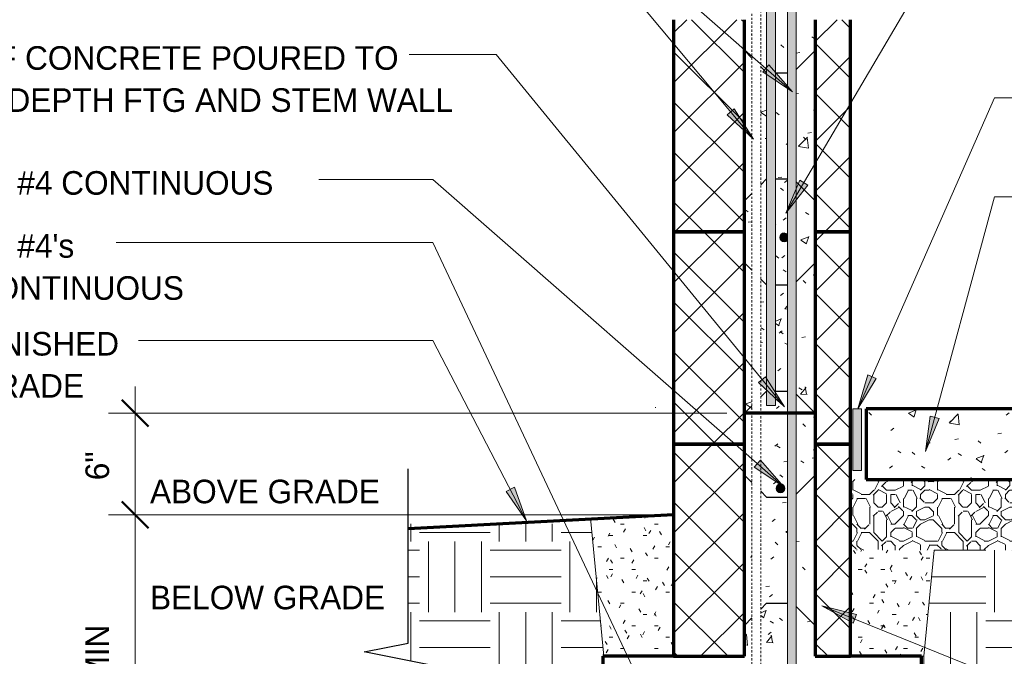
# Model space of a CAD drawing. Header units: inches. Extents: x 185 to 1314, y -40 to 187.
# Tile 9 of 28: x 655 to 710, y 77 to 113. Entities that reach past the tile are written whole.
import ezdxf

# ---------------------------------------------------------------- set-up
doc = ezdxf.new("R2010")
doc.units = ezdxf.units.IN
doc.header["$MEASUREMENT"] = 0
doc.linetypes.add('Hidden 1_8_', pattern=[0.1875, 0.125, -0.0625])
doc.layers.add('A-ANNO-DIMS', color=1, linetype='Continuous')
for name, color, linetype, lineweight in [('A-ANNO-DIMS-16', 1, 'Continuous', 9), ('A-ANNO-TEXT', 2, 'Continuous', 9), ('A-DETL', 5, 'Continuous', 9), ('A-DETL-GENF', 3, 'Continuous', 9), ('A-DETL-HLIN', 3, 'Continuous', 70), ('A-DETL-LLIN', 3, 'Continuous', 9), ('A-DETL-MBND', 5, 'Hidden 1_8_', 9), ('A-DETL-MLIN', 3, 'Continuous', 30)]:
    doc.layers.add(name, color=color, linetype=linetype, lineweight=lineweight)
doc.dimstyles.new('Linear_-_3_32__SBT_INCH_INCREM', dxfattribs={"dimscale": 12, "dimtxt": 0.125, "dimasz": 0.18, "dimexe": 0.125, "dimexo": 0.005208, "dimgap": 0.083333, "dimtad": 1, "dimtoh": 1, "dimdec": 0, "dimzin": 1, "dimdsep": 46, "dimlunit": 5, "dimtxsty": 'Standard', "dimtsz": 0.088388, "dimcen": 0.09, "dimdle": 0.125, "dimazin": 0, "dimtfac": 1, "dimtdec": 0, "dimtmove": 0, "dimatfit": 3, "dimfxl": 0, "dimtvp": 1, "dimtolj": 1, "dimtzin": 0, "dimarcsym": 0})
doc.dimstyles.new('Linear_-_3_32__SBT_TO_1_256', dxfattribs={"dimscale": 12, "dimtxt": 0.125, "dimasz": 0.18, "dimexe": 0.125, "dimexo": 0.005208, "dimgap": 0.083333, "dimtad": 1, "dimtoh": 1, "dimdec": 8, "dimzin": 3, "dimdsep": 46, "dimlunit": 4, "dimtxsty": 'Standard', "dimtsz": 0.088388, "dimcen": 0.09, "dimdle": 0.125, "dimazin": 1, "dimtfac": 1, "dimtdec": 8, "dimtmove": 0, "dimatfit": 3, "dimfxl": 0, "dimtvp": 1, "dimtolj": 1, "dimtzin": 0, "dimarcsym": 0})
pattern_1 = [(0, (449.134, 0), (2.56, 0.64), [0.211, -1.709, 0.211, -1.709, -10.24]), (0, (449.134, 0), (2.56, 0.64), [-3.84, 0.211, -3.629, 0.211, -1.709, -4.48]), (0, (449.134, 0), (2.56, 0.64), [-9.6, 0.211, -1.069, 0.211, -2.989]), (120, (450.094, 0.32), (-1.8342563, 1.897025), [0.211, -1.709, 0.211, -1.709, -10.24]), (120, (450.094, 0.32), (-1.8342563, 1.897025), [-3.84, 0.211, -3.629, 0.211, -1.709, -4.48]), (120, (450.094, 0.32), (-1.8342563, 1.897025), [-9.6, 0.211, -1.069, 0.211, -2.989]), (240, (450.414, 1.6), (-0.7257437, -2.537025), [0.211, -1.709, 0.211, -1.709, -10.24]), (240, (450.414, 1.6), (-0.7257437, -2.537025), [-3.84, 0.211, -3.629, 0.211, -1.709, -4.48]), (240, (450.414, 1.6), (-0.7257437, -2.537025), [-9.6, 0.211, -1.069, 0.211, -2.989])]
pattern_2 = [(50, (449.134, 0), (4.590705, -0.40187), [0.48, -5.28]), (355, (449.134, 0), (-0.88784, 4.8137), [0.384, -4.224]), (100.451, (449.516, -0.033), (3.70197, 4.41272), [0.408, -4.487]), (46.184, (449.134, 1.28), (6.83066, -1.05904), [0.72, -7.92]), (96.636, (449.703, 1.192), (5.98166, 6.23401), [0.612, -6.731]), (351.184, (449.134, 1.28), (5.98208, 6.23382), [0.576, -6.336]), (21, (449.774, 0.96), (3.82029, -2.5771), [0.48, -5.28]), (326, (449.774, 0.96), (1.55721, 4.64059), [0.384, -4.224]), (71.451, (450.092, 0.745), (5.377147, 2.064703), [0.408, -4.487]), (37.5, (449.134, 0), (0.077972, 2.130786), [0.211, -3.962, 0.211, -4.077, -4.24]), (37.5, (449.134, 0), (0.077972, 2.130786), [-8.461, 0.211, -4.029]), (7.5, (449.134, 0), (1.683907, 2.52439), [0.211, -2.234, 0.211, -3.866, -1.616]), (7.5, (449.134, 0), (1.683907, 2.52439), [-6.522, 0.211, -1.405]), (327.5, (447.707, 0), (3.416527, -0.144297), [0.211, -1.389, 0.211, -4.781, -6.624]), (327.5, (447.707, 0), (3.416527, -0.144297), [-6.592, 0.211, -6.413]), (317.5, (447.067, 0), (3.732463, 0.640715), [0.211, -1.869, 0.211, -3.104, -4.704]), (317.5, (447.067, 0), (3.732463, 0.640715), [-5.395, 0.211, -4.493])]
pattern_3 = [(45, (449.134, 0), (-1.414214, 1.414214), []), (135, (449.134, 0), (-1.414214, -1.414214), [])]

# ---------------------------------------------------------------- blocks, each defined once
blk = doc.blocks.new('Break Line1 - B_ ICCF WALL1')
at = {"layer": 'A-DETL-GENF', "lineweight": 30}
for p, q in [((0.5, 2.5), (-0.5, -2.5)), ((1, 0), (0.5, 2.5)), ((-1, 0), (-10.857, 0)), ((-0.5, -2.5), (-1, 0)), ((10.242, 0), (1, 0))]:
    blk.add_line(p, q, dxfattribs=at)
blk = doc.blocks.new('Reinf Bar Secti_ ICCF WALL3')
at = {"layer": 'A-DETL-GENF'}
h = blk.add_hatch(color=256, dxfattribs=at)
edge = h.paths.add_edge_path(flags=0)
edge.add_spline(control_points=[(0.25, 0), (0.249, 0.017), (0.245, 0.05), (0.23, 0.097), (0.205, 0.139), (0.173, 0.176), (0.135, 0.206), (0.092, 0.228), (0.045, 0.241), (-0.003, 0.245), (-0.051, 0.24), (-0.097, 0.226), (-0.14, 0.202), (-0.165, 0.181), (-0.176, 0.17)], knot_values=[0, 0, 0, 0, 0.050339, 0.098582, 0.147417, 0.196037, 0.244436, 0.292696, 0.340833, 0.388911, 0.436965, 0.48504, 0.532319, 0.581435, 0.581435, 0.581435, 0.581435], degree=3, periodic=0)
edge.add_line((-0.176, 0.17), (-0.176, -0.17))
edge.add_spline(control_points=[(-0.176, -0.17), (-0.165, -0.181), (-0.14, -0.202), (-0.097, -0.226), (-0.051, -0.24), (-0.003, -0.245), (0.045, -0.241), (0.092, -0.228), (0.135, -0.206), (0.173, -0.176), (0.205, -0.139), (0.23, -0.097), (0.245, -0.05), (0.249, -0.017), (0.25, 0)], knot_values=[0, 0, 0, 0, 0.049116, 0.096395, 0.144469, 0.192523, 0.240601, 0.288739, 0.336999, 0.385398, 0.434018, 0.482853, 0.531096, 0.581435, 0.581435, 0.581435, 0.581435], degree=3, periodic=0)
for points in [[(0.25, 0), (0.231, 0.096), (0.176, 0.178), (0.093, 0.232), (-0.003, 0.25), (-0.099, 0.229), (-0.18, 0.173)], [(-0.18, -0.173), (-0.099, -0.229), (-0.003, -0.25), (0.093, -0.232), (0.176, -0.178), (0.231, -0.096), (0.25, 0)]]:
    blk.add_lwpolyline(points, dxfattribs=at)
blk = doc.blocks.new('Reinf Bar Eleva_ ICCF WALL1')
at = {"layer": 'A-DETL-GENF'}
blk.add_hatch(color=256, dxfattribs=at).paths.add_polyline_path([(44.1875, 0), (0, 0), (0, -0.5), (44.1875, -0.5)], flags=0)
for p, q in [((44.1875, 0), (0, 0)), ((0, 0), (0, -0.5)), ((0, -0.5), (44.1875, -0.5)), ((44.1875, -0.5), (44.1875, 0))]:
    blk.add_line(p, q, dxfattribs=at)
blk = doc.blocks.new('Reinf Bar Eleva_ ICCF WALL2')
at = {"layer": 'A-DETL-GENF'}
blk.add_hatch(color=256, dxfattribs=at).paths.add_polyline_path([(0, 0), (0, -0.5), (38.642, -0.5), (41.142, 0)], flags=0)
for p, q in [((41.142, 0), (0, 0)), ((0, 0), (0, -0.5)), ((0, -0.5), (38.642, -0.5))]:
    blk.add_line(p, q, dxfattribs=at)
blk = doc.blocks.new('Reinf Bar Secti_ ICCF WALL0')
at = {"layer": 'A-DETL-GENF'}
h = blk.add_hatch(color=256, dxfattribs=at)
edge = h.paths.add_edge_path(flags=0)
edge.add_arc((0, 0), 0.25, 180, 360)
edge.add_arc((0, 0), 0.25, 0, 180)
for start, end in [(0, 180), (180, 0)]:
    blk.add_arc((0, 0), 0.25, start, end, dxfattribs=at)
blk = doc.blocks.new('DIMBLOCK44-FDN _ ICCF WALL0')
at = {"layer": 'A-ANNO-DIMS-16'}
for p, q in [((685.012, 71.507), (685.012, 65.505)), ((689.249, 70.007), (683.512, 70.007)), ((685.012, 70.007), (689.249, 70.007)), ((686.499, 67.005), (683.512, 67.005)), ((685.012, 67.005), (686.499, 67.005))]:
    blk.add_line(p, q, dxfattribs=at)
at = {"layer": 'A-ANNO-DIMS-16', "lineweight": 50}
for p, q in [((685.012, 70.007), (684.262, 70.757)), ((685.012, 70.007), (685.762, 69.257)), ((685.012, 67.005), (684.262, 67.755)), ((685.012, 67.005), (685.762, 66.255))]:
    blk.add_line(p, q, dxfattribs=at)
at = {"layer": 'A-ANNO-DIMS-16'}
blk.add_ellipse((685.012, 70.363), major_axis=(3.347, 0), ratio=0.554765, start_param=3.141593, end_param=4.712389, dxfattribs=at)
at = {"layer": 'A-ANNO-DIMS-16', "color": 0, "insert": (681.045, 70.363), "char_height": 1.33411, "width": 7, "attachment_point": 1, "rotation": 90, "line_spacing_factor": 1.070803}
blk.add_mtext('\\fStylus BT|b0|i0|c0|p34|;3" CLR', dxfattribs=at)
blk = doc.blocks.new('DIMBLOCK46-FDN _ ICCF WALL0')
at = {"layer": 'A-ANNO-DIMS-16'}
for p, q in [((661.065, 65.505), (661.065, 86.505)), ((690.499, 85.005), (659.565, 85.005)), ((661.065, 85.005), (690.499, 85.005)), ((686.499, 67.005), (659.565, 67.005)), ((661.065, 67.005), (686.499, 67.005))]:
    blk.add_line(p, q, dxfattribs=at)
at = {"layer": 'A-ANNO-DIMS-16', "lineweight": 50}
for p, q in [((661.065, 85.005), (660.315, 85.755)), ((661.065, 85.005), (661.815, 84.255)), ((661.065, 67.005), (660.315, 67.755)), ((661.065, 67.005), (661.815, 66.255))]:
    blk.add_line(p, q, dxfattribs=at)
at = {"layer": 'A-ANNO-DIMS-16', "color": 0, "insert": (658.255, 72.41), "char_height": 1.33411, "width": 8.62857, "attachment_point": 1, "rotation": 90, "line_spacing_factor": 1.070803}
blk.add_mtext('\\fStylus BT|b0|i0|c0|p34|;18" MIN', dxfattribs=at)
blk = doc.blocks.new('DIMBLOCK47-FDN _ ICCF WALL0')
at = {"layer": 'A-ANNO-DIMS-16'}
for p, q in [((661.065, 85.005), (661.065, 92.255)), ((694.499, 90.755), (659.565, 90.755)), ((661.065, 90.755), (694.499, 90.755)), ((690.499, 85.005), (659.565, 85.005)), ((661.065, 85.005), (690.499, 85.005))]:
    blk.add_line(p, q, dxfattribs=at)
at = {"layer": 'A-ANNO-DIMS-16', "lineweight": 50}
for p, q in [((661.065, 90.755), (660.315, 91.505)), ((661.065, 90.755), (661.815, 90.005)), ((661.065, 85.005), (660.315, 85.755)), ((661.065, 85.005), (661.815, 84.255))]:
    blk.add_line(p, q, dxfattribs=at)
at = {"layer": 'A-ANNO-DIMS-16', "color": 0, "insert": (658.255, 86.963), "char_height": 1.33411, "width": 2.2, "attachment_point": 1, "rotation": 90, "line_spacing_factor": 1.070803}
blk.add_mtext('\\fStylus BT|b0|i0|c0|p34|;6"', dxfattribs=at)

msp = doc.modelspace()

# ---------------------------------------------------------------- hatches: boundary and pattern name
at = {"layer": 'A-ANNO-TEXT'}
for points in [[(696.88204533, 110.44560496), (696.53431588, 110.05012763), (698.21015487, 108.92723262)], [(694.92368346, 107.95864288), (694.51962358, 107.62092451), (696.00426634, 106.25521394)], [(699.08760164, 103.65551953), (698.63354989, 103.92226865), (697.84749543, 102.06446136)], [(696.69605035, 92.81849663), (696.2884019, 92.48511874), (697.75835439, 91.10360898)], [(702.95037476, 92.71859346), (702.4683687, 92.93069777), (701.90382564, 90.99404585)], [(706.51392652, 90.45324709), (706.00569152, 90.59114294), (705.73609754, 88.59198096)], [(696.40148829, 88.09547322), (696.05449312, 87.69935148), (697.73241238, 86.57956735)], [(682.49714515, 86.57005661), (682.02985893, 86.32723638), (683.18570342, 84.67395086)], [(701.63605647, 78.8745856), (701.83342966, 79.36280882), (699.88053133, 79.86829633)]]:
    msp.add_hatch(color=7, dxfattribs=at).paths.add_polyline_path(points, flags=0)
at = {"layer": 'A-DETL-GENF'}
h = msp.add_hatch(dxfattribs=at)
h.set_pattern_fill('FP4_11', style=0, pattern_type=2)
h.set_pattern_definition(pattern_3)
h.paths.add_polyline_path([(691.49921013, 113.00508928), (691.49921013, 101.00508928), (695.49921013, 101.00508928), (695.49921013, 113.00508928)], flags=0)
h = msp.add_hatch(dxfattribs=at)
h.set_pattern_fill('FP4_10', style=0, pattern_type=2)
h.set_pattern_definition(pattern_2)
h.paths.add_polyline_path([(695.49921013, 113.00508928), (695.49921013, 101.00508928), (695.91853243, 101.00508928), (695.91853243, 113.00508928)], flags=0)
h = msp.add_hatch(dxfattribs=at)
h.set_pattern_fill('FP4_10', style=0, pattern_type=2)
h.set_pattern_definition(pattern_2)
h.paths.add_polyline_path([(696.41853243, 113.00508928), (696.41853243, 101.00508928), (696.74921013, 101.00508928), (696.74921013, 113.00508928)], flags=0)
h = msp.add_hatch(dxfattribs=at)
h.set_pattern_fill('FP4_10', style=0, pattern_type=2)
h.set_pattern_definition(pattern_2)
h.paths.add_polyline_path([(697.92540276, 101.00508928), (697.92540276, 113.00508928), (697.24921013, 113.00508928), (697.24921013, 101.00508928)], flags=0)
h = msp.add_hatch(dxfattribs=at)
h.set_pattern_fill('FP4_10', style=0, pattern_type=2)
h.set_pattern_definition(pattern_2)
h.paths.add_polyline_path([(699.49921013, 101.00508928), (699.49921013, 113.00508928), (698.42540276, 113.00508928), (698.42540276, 101.00508928)], flags=0)
h = msp.add_hatch(dxfattribs=at)
h.set_pattern_fill('FP4_11', style=0, pattern_type=2)
h.set_pattern_definition(pattern_3)
h.paths.add_polyline_path([(701.49921013, 113.00508928), (699.49921013, 113.00508928), (699.49921013, 101.00508928), (701.49921013, 101.00508928)], flags=0)
h = msp.add_hatch(dxfattribs=at)
h.set_pattern_fill('FP4_11', style=0, pattern_type=2)
h.set_pattern_definition(pattern_3)
h.paths.add_polyline_path([(691.49921013, 101.00508928), (691.49921013, 89.00508928), (695.49921013, 89.00508928), (695.49921013, 101.00508928)], flags=0)
h = msp.add_hatch(dxfattribs=at)
h.set_pattern_fill('FP4_10', style=0, pattern_type=2)
h.set_pattern_definition(pattern_2)
h.paths.add_polyline_path([(695.49921013, 101.00508928), (695.49921013, 89.00508928), (695.91853243, 89.00508928), (695.91853243, 101.00508928)], flags=0)
h = msp.add_hatch(dxfattribs=at)
h.set_pattern_fill('FP4_10', style=0, pattern_type=2)
h.set_pattern_definition(pattern_2)
edge = h.paths.add_edge_path(flags=0)
edge.add_spline(control_points=[(697.49921013, 100.69258928), (697.49998314, 100.70935108), (697.50419124, 100.74214148), (697.51958744, 100.78915228), (697.54407069, 100.8314466), (697.57576246, 100.86872389), (697.61434934, 100.8984888), (697.65748862, 100.92080717), (697.70421118, 100.93367843), (697.75241005, 100.93799738), (697.80044377, 100.93225784), (697.84640739, 100.91810144), (697.88886457, 100.89471306), (697.91372188, 100.87403814), (697.92540276, 100.86256645)], knot_values=[0, 0, 0, 0, 0.0503388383, 0.0985815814, 0.1474171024, 0.1960367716, 0.244435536, 0.2926960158, 0.3408332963, 0.3889113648, 0.4369652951, 0.4850397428, 0.532318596, 0.5814346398, 0.5814346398, 0.5814346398, 0.5814346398], degree=3, periodic=0)
edge.add_line((697.92540276, 100.86256645), (697.92540276, 101.00508928))
edge.add_line((697.92540276, 101.00508928), (697.24921013, 101.00508928))
edge.add_line((697.24921013, 101.00508928), (697.24921013, 91.19258928))
edge.add_line((697.24921013, 91.19258928), (696.74921013, 91.19258928))
edge.add_line((696.74921013, 91.19258928), (696.74921013, 101.00508928))
edge.add_line((696.74921013, 101.00508928), (696.41853243, 101.00508928))
edge.add_line((696.41853243, 101.00508928), (696.41853243, 89.00508928))
edge.add_line((696.41853243, 89.00508928), (697.92540276, 89.00508928))
edge.add_line((697.92540276, 89.00508928), (697.92540276, 100.52261211))
edge.add_spline(control_points=[(697.92540276, 100.52261211), (697.91372188, 100.51114041), (697.88886457, 100.49046549), (697.84640739, 100.46707711), (697.80044377, 100.45292072), (697.75241005, 100.44718118), (697.70421118, 100.45150013), (697.65748862, 100.46437138), (697.61434934, 100.48668975), (697.57576246, 100.51645467), (697.54407069, 100.55373196), (697.51958744, 100.59602627), (697.50419124, 100.64303708), (697.49998314, 100.67582748), (697.49921013, 100.69258928)], knot_values=[0, 0, 0, 0, 0.0491160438, 0.096394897, 0.1444693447, 0.192523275, 0.2406013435, 0.288738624, 0.3369991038, 0.3853978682, 0.4340175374, 0.4828530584, 0.5310958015, 0.5814346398, 0.5814346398, 0.5814346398, 0.5814346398], degree=3, periodic=0)
h = msp.add_hatch(dxfattribs=at)
h.set_pattern_fill('FP4_10', style=0, pattern_type=2)
h.set_pattern_definition(pattern_2)
h.paths.add_polyline_path([(699.49921013, 89.00508928), (699.49921013, 101.00508928), (698.42540276, 101.00508928), (698.42540276, 89.00508928)], flags=0)
h = msp.add_hatch(dxfattribs=at)
h.set_pattern_fill('FP4_11', style=0, pattern_type=2)
h.set_pattern_definition(pattern_3)
h.paths.add_polyline_path([(701.49921013, 101.00508928), (699.49921013, 101.00508928), (699.49921013, 89.00508928), (701.49921013, 89.00508928)], flags=0)
msp.add_hatch(color=7, dxfattribs=at).paths.add_polyline_path([(702.12421013, 91.00508928), (701.62421013, 91.00508928), (701.62421013, 87.50508928), (702.12421013, 87.50508928)], flags=0)
h = msp.add_hatch(dxfattribs=at)
h.set_pattern_fill('FP4_10', style=0, pattern_type=2)
h.set_pattern_definition(pattern_2)
edge = h.paths.add_edge_path(flags=0)
edge.add_line((702.37421013, 91.00508928), (702.37421013, 87.00508928))
edge.add_line((702.37421013, 87.00508928), (729.74921013, 87.00508928))
edge.add_line((729.74921013, 87.00508928), (729.74921013, 91.00508928))
edge.add_line((729.74921013, 91.00508928), (715.99921013, 91.00508928))
edge.add_line((715.99921013, 91.00508928), (715.99921013, 89.00508928))
edge.add_arc((715.99921013, 91.00508928), 2, 180, 270, ccw=False)
edge.add_line((713.99921013, 91.00508928), (702.37421013, 91.00508928))
h = msp.add_hatch(dxfattribs=at)
h.set_pattern_fill('FP4_11', style=0, pattern_type=2)
h.set_pattern_definition(pattern_3)
h.paths.add_polyline_path([(691.49921013, 89.00508928), (691.49921013, 77.00508928), (695.49921013, 77.00508928), (695.49921013, 89.00508928)], flags=0)
h = msp.add_hatch(dxfattribs=at)
h.set_pattern_fill('FP4_10', style=0, pattern_type=2)
h.set_pattern_definition(pattern_2)
h.paths.add_polyline_path([(695.49921013, 89.00508928), (695.49921013, 77.00508928), (695.91853243, 77.00508928), (695.91853243, 89.00508928)], flags=0)
h = msp.add_hatch(dxfattribs=at)
h.set_pattern_fill('FP4_10', style=0, pattern_type=2)
h.set_pattern_definition(pattern_2)
h.paths.add_polyline_path([(697.92540276, 77.00508928), (697.92540276, 89.00508928), (696.41853243, 89.00508928), (696.41853243, 77.00508928)], flags=0)
edge = h.paths.add_edge_path(flags=0)
edge.add_arc((697.5372813, 86.50054762), 0.25, 0, 180)
edge.add_arc((697.5372813, 86.50054762), 0.25, 180, 360)
h = msp.add_hatch(dxfattribs=at)
h.set_pattern_fill('FP4_10', style=0, pattern_type=2)
h.set_pattern_definition(pattern_2)
h.paths.add_polyline_path([(699.49921013, 77.00508928), (699.49921013, 89.00508928), (698.42540276, 89.00508928), (698.42540276, 77.00508928)], flags=0)
h = msp.add_hatch(dxfattribs=at)
h.set_pattern_fill('FP4_11', style=0, pattern_type=2)
h.set_pattern_definition(pattern_3)
h.paths.add_polyline_path([(701.49921013, 89.00508928), (699.49921013, 89.00508928), (699.49921013, 77.00508928), (701.49921013, 77.00508928)], flags=0)
h = msp.add_hatch(dxfattribs=at)
h.set_pattern_fill('FP4_9', style=0, pattern_type=2)
h.set_pattern_definition([(0, (449.134, 0), (4.8, 4.8), [0.48, -0.72, 0.24, -0.72, -2.64]), (0, (449.134, 0), (4.8, 4.8), [-2.16, 0.24, -2.4]), (0, (451.534, 0.48), (4.8, 4.8), [0.24, -4.56]), (0, (450.094, 0.72), (4.8, 4.8), [0.24, -0.48, 0.24, -3.84]), (0, (452.494, 0.96), (4.8, 4.8), [0.48, -4.32]), (0, (452.974, 1.2), (4.8, 4.8), [0.24, -4.56]), (0, (451.534, 1.68), (4.8, 4.8), [0.48, -4.32]), (0, (449.134, 1.92), (4.8, 4.8), [0.24, -0.48, 0.24, -1.2, -2.64]), (0, (449.134, 1.92), (4.8, 4.8), [-2.16, 0.72, -1.92]), (0, (452.494, 2.4), (4.8, 4.8), [0.48, -4.32]), (0, (449.614, 2.64), (4.8, 4.8), [0.48, -0.24, 0.24, -1.92, -1.92]), (0, (449.614, 2.64), (4.8, 4.8), [-2.88, 0.24, -1.68]), (0, (449.374, 2.88), (4.8, 4.8), [0.24, -4.56]), (0, (451.054, 3.12), (4.8, 4.8), [0.24, -0.24, 0.24, -4.08]), (0, (450.334, 3.36), (4.8, 4.8), [0.24, -4.56]), (0, (453.454, 3.6), (4.8, 4.8), [0.24, -4.56]), (0, (451.294, 3.84), (4.8, 4.8), [0.24, -1.92, 0.24, -2.4]), (0, (451.294, 4.08), (4.8, 4.8), [0.48, -4.32]), (0, (452.254, 4.32), (4.8, 4.8), [0.48, -4.32]), (0, (449.374, 4.56), (4.8, 4.8), [0.24, -2.88, 0.48, -1.2]), (90, (449.134, 2.16), (-4.8, 4.8), [0.96, -0.96, 0.48, -2.4]), (90, (449.374, 2.16), (-4.8, 4.8), [0.24, -1.68, 0.48, -2.4]), (90, (449.614, 0.96), (-4.8, 4.8), [0.72, -4.08]), (90, (449.854, 0.96), (-4.8, 4.8), [0.48, -4.32]), (90, (450.094, 0.24), (-4.8, 4.8), [0.24, -2.88, 0.24, -0.24, -1.2]), (90, (450.094, 0.24), (-4.8, 4.8), [-3.6, 0.48, -0.72]), (90, (450.574, 0.24), (-4.8, 4.8), [0.24, -1.68, 0.24, -2.64]), (90, (450.814, 2.16), (-4.8, 4.8), [0.48, -0.72, 0.24, -0.24, -3.12]), (90, (450.814, 2.16), (-4.8, 4.8), [-1.68, 0.48, -2.64]), (90, (451.054, 1.2), (-4.8, 4.8), [0.48, -2.64, 0.24, -1.44]), (90, (451.294, 0.24), (-4.8, 4.8), [0.24, -0.24, 0.48, -3.84]), (90, (451.774, 3.36), (-4.8, 4.8), [0.24, -4.56]), (90, (452.014, 3.36), (-4.8, 4.8), [0.48, -0.48, 0.24, -0.24, -3.36]), (90, (452.014, 3.36), (-4.8, 4.8), [-1.44, 0.48, -2.88]), (90, (452.254, 1.2), (-4.8, 4.8), [0.24, -0.24, 0.24, -0.48, -3.6]), (90, (452.254, 1.2), (-4.8, 4.8), [-1.2, 0.24, -3.36]), (90, (452.974, 2.88), (-4.8, 4.8), [0.96, -3.84]), (90, (453.214, 2.4), (-4.8, 4.8), [0.96, -0.72, 0.48, -2.64]), (90, (453.454, 0.48), (-4.8, 4.8), [0.24, -0.72, 0.48, -3.36]), (90, (453.694, 0.96), (-4.8, 4.8), [0.72, -4.08]), (45, (451.054, 0), (4e-16, 4.79984), [0.339, -6.449]), (45, (453.694, 0.24), (4e-16, 4.79984), [0.339, -5.77, 0.339, -0.339]), (45, (450.574, 0.48), (4e-16, 4.79984), [0.339, -2.715, 0.339, -3.394]), (45, (451.774, 0.48), (4e-16, 4.79984), [0.339, -5.431, 0.339, -0.679]), (45, (452.014, 0.48), (4e-16, 4.79984), [0.679, -2.715, 0.679, -2.715]), (45, (450.814, 0.96), (4e-16, 4.79984), [0.339, -3.055, 0.339, -0.339, -2.715]), (45, (450.814, 0.96), (4e-16, 4.79984), [-4.073, 0.339, -2.376]), (45, (453.214, 1.2), (4e-16, 4.79984), [0.339, -0.339, 0.339, -5.77]), (45, (449.854, 1.44), (4e-16, 4.79984), [0.339, -4.073, 0.339, -2.037]), (45, (453.694, 1.92), (4e-16, 4.79984), [0.339, -0.339, 0.339, -1.358, -4.413]), (45, (453.694, 1.92), (4e-16, 4.79984), [-2.376, 0.339, -4.073]), (45, (450.814, 2.64), (4e-16, 4.79984), [0.339, -6.449]), (45, (449.614, 2.88), (4e-16, 4.79984), [0.679, -6.109]), (45, (449.134, 3.36), (4e-16, 4.79984), [0.339, -0.339, 0.339, -5.77]), (45, (451.774, 4.08), (4e-16, 4.79984), [0.339, -6.449]), (45, (453.214, 4.56), (4e-16, 4.79984), [0.339, -6.449]), (135, (451.294, 0.48), (4e-16, 4.79984), [0.339, -6.449]), (135, (451.534, 0.48), (4e-16, 4.79984), [0.339, -6.449]), (135, (450.094, 0.72), (4e-16, 4.79984), [0.339, -1.358, 0.679, -4.412]), (135, (449.134, 0.72), (4e-16, 4.79984), [0.339, -6.449]), (135, (452.254, 1.44), (4e-16, 4.79984), [0.339, -2.715, 0.339, -3.394]), (135, (452.494, 1.44), (4e-16, 4.79984), [0.339, -2.037, 0.339, -2.036, -2.037]), (135, (452.494, 1.44), (4e-16, 4.79984), [-4.752, 0.339, -1.697]), (135, (449.614, 1.68), (4e-16, 4.79984), [0.339, -6.449]), (135, (453.454, 1.92), (4e-16, 4.79984), [0.679, -1.697, 0.339, -0.339, -3.734]), (135, (453.454, 1.92), (4e-16, 4.79984), [-3.054, 0.339, -3.394]), (135, (450.334, 2.64), (4e-16, 4.79984), [0.339, -6.449]), (135, (452.254, 2.64), (4e-16, 4.79984), [0.679, -6.109]), (135, (452.494, 2.64), (4e-16, 4.79984), [0.339, -6.449]), (135, (451.054, 3.12), (4e-16, 4.79984), [0.339, -6.449]), (135, (449.614, 3.84), (4e-16, 4.79984), [0.339, -6.449]), (135, (453.454, 3.84), (4e-16, 4.79984), [0.339, -6.449]), (26.565, (449.614, 0), (4.799944, -0.000452), [0.537, -10.196]), (26.565, (449.134, 0.48), (4.799944, -0.000452), [0.537, -10.196]), (26.565, (449.134, 0.72), (4.799944, -0.000452), [0.537, -10.196]), (26.565, (450.334, 0.72), (4.799944, -0.000452), [0.537, -10.196]), (26.565, (450.094, 1.68), (4.799944, -0.000452), [0.537, -10.196]), (26.565, (450.094, 1.92), (4.799944, -0.000452), [0.537, -10.196]), (26.565, (451.054, 2.88), (4.799944, -0.000452), [0.537, -10.196]), (26.565, (451.294, 3.12), (4.799944, -0.000452), [0.537, -10.196]), (26.565, (449.374, 3.6), (4.799944, -0.000452), [0.537, -10.196]), (26.565, (450.814, 3.6), (4.799944, -0.000452), [0.537, -10.196]), (63.435, (453.214, 0), (-0.000452, 4.799944), [0.537, -10.196]), (63.435, (452.014, 0.72), (-0.000452, 4.799944), [0.537, -10.196]), (63.435, (451.294, 1.2), (-0.000452, 4.799944), [0.537, -10.196]), (63.435, (452.014, 1.92), (-0.000452, 4.799944), [0.537, -10.196]), (63.435, (452.254, 1.92), (-0.000452, 4.799944), [0.537, -10.196]), (63.435, (450.574, 2.64), (-0.000452, 4.799944), [0.537, -10.196]), (63.435, (450.094, 2.88), (-0.000452, 4.799944), [0.537, -10.196]), (63.435, (452.014, 3.84), (-0.000452, 4.799944), [0.537, -10.196]), (63.435, (450.094, 4.32), (-0.000452, 4.799944), [0.537, -10.196]), (116.565, (449.374, 2.88), (0.000452, 4.799944), [0.537, -10.196]), (116.565, (452.254, 2.88), (0.000452, 4.799944), [0.537, -10.196]), (116.565, (449.134, 3.12), (0.000452, 4.799944), [0.537, -10.196]), (116.565, (452.974, 3.84), (0.000452, 4.799944), [0.537, -10.196]), (116.565, (449.854, 4.08), (0.000452, 4.799944), [0.537, -10.196]), (116.565, (450.814, 4.32), (0.000452, 4.799944), [0.537, -10.196]), (153.435, (451.054, 0), (-4.799944, -0.000452), [0.537, -10.196]), (153.435, (450.094, 0.48), (-4.799944, -0.000452), [0.537, -10.196]), (153.435, (453.454, 0.72), (-4.799944, -0.000452), [0.537, -10.196]), (153.435, (452.974, 1.2), (-4.799944, -0.000452), [0.537, -10.196]), (153.435, (451.054, 1.68), (-4.799944, -0.000452), [0.537, -10.196]), (153.435, (449.854, 1.92), (-4.799944, -0.000452), [0.537, -10.196]), (153.435, (451.294, 1.92), (-4.799944, -0.000452), [0.537, -10.196]), (153.435, (450.574, 2.4), (-4.799944, -0.000452), [0.537, -10.196]), (153.435, (450.574, 3.6), (-4.799944, -0.000452), [0.537, -10.196]), (153.435, (449.134, 4.56), (-4.799944, -0.000452), [0.537, -10.196]), (153.435, (452.014, 4.56), (-4.799944, -0.000452), [0.537, -10.196]), (153.435, (452.494, 4.56), (-4.799944, -0.000452), [0.537, -10.196])])
h.paths.add_polyline_path([(701.49921013, 87.00508928), (701.49921013, 83.00508928), (729.74921013, 83.00508928), (729.74921013, 87.00508928)], flags=0)
h = msp.add_hatch(dxfattribs=at)
h.set_pattern_fill('FP4_8', style=0, pattern_type=2)
h.set_pattern_definition(pattern_1)
h.paths.add_polyline_path([(691.49921013, 77.00508928), (691.49921013, 84.98949061), (686.80331353, 84.82550629), (687.54726807, 77.00508928)], flags=0)
h = msp.add_hatch(dxfattribs=at)
h.set_pattern_fill('FP4_7', style=0, pattern_type=2)
h.set_pattern_definition([(0, (449.134, 0), (4, 4), [4, -4]), (0, (449.134, 1.5), (4, 4), [4, -4]), (0, (449.134, 3), (4, 4), [4, -4]), (90, (449.634, 3.5), (-4, 4), [4, -4]), (90, (451.134, 3.5), (-4, 4), [4, -4]), (90, (452.634, 3.5), (-4, 4), [4, -4])])
h.paths.add_polyline_path([(676.49921013, 71.57622737), (687.55613861, 60.51929889), (705.78015632, 60.51929889), (729.74921013, 71.1910092), (729.74921013, 80.50508928), (727.24921013, 81.00508928), (732.24921013, 82.00508928), (729.74921013, 82.50508928), (729.74921013, 83.00508928), (706.21559867, 83.00508928), (705.64481999, 77.00508928), (705.49921013, 77.00508928), (705.49921013, 67.00508928), (687.49921013, 67.00508928), (687.49921013, 77.00508928), (687.54726807, 77.00508928), (686.83379473, 84.50508928), (676.49921013, 84.50508928), (676.49921013, 76.75508928), (678.99921013, 76.25508928), (676.49921013, 75.75508928)], flags=0)
h = msp.add_hatch(dxfattribs=at)
h.set_pattern_fill('FP4_8', style=0, pattern_type=2)
h.set_pattern_definition(pattern_1)
h.paths.add_polyline_path([(701.49921013, 77.00508928), (705.49921013, 77.00508928), (705.64481999, 77.00508928), (706.21559867, 83.00508928), (701.49921013, 83.00508928)], flags=0)

# ---------------------------------------------------------------- linework, layer by layer
at = {"layer": 'A-ANNO-TEXT', "color": 7}
for p, q in [((696.00426634, 106.25521394), (681.46473154, 123.65090029)), ((698.21015487, 108.92723262), (681.46473154, 123.65090029)), ((697.84749543, 102.06446136), (709.64129442, 122.13948627)), ((680.48418189, 111.02715581), (676.55808113, 111.02715581)), ((681.46473154, 111.02715581), (680.48418189, 111.02715581)), ((697.75835439, 91.10360898), (681.46473154, 111.02715581)), ((696.88204533, 110.44560496), (696.53431588, 110.05012763)), ((698.21015487, 108.92723262), (696.88204533, 110.44560496)), ((696.53431588, 110.05012763), (698.21015487, 108.92723262)), ((701.90382564, 90.99404585), (709.64129442, 108.57740799)), ((709.64129442, 108.57740799), (712.62127112, 108.57740799)), ((694.92368346, 107.95864288), (694.51962358, 107.62092451)), ((694.51962358, 107.62092451), (696.00426634, 106.25521394)), ((696.00426634, 106.25521394), (694.92368346, 107.95864288)), ((673.57855503, 103.96220815), (671.43683604, 103.96220815)), ((677.88878776, 103.96220815), (673.57855503, 103.96220815)), ((697.73241238, 86.57956735), (677.88878776, 103.96220815)), ((698.63354989, 103.92226865), (697.84749543, 102.06446136)), ((697.84749543, 102.06446136), (699.08760164, 103.65551953)), ((699.08760164, 103.65551953), (698.63354989, 103.92226865)), ((705.73609754, 88.59198096), (709.64129442, 102.98514634)), ((709.64129442, 102.98514634), (712.62127112, 102.98514634)), ((666.35791025, 100.40112051), (659.99183604, 100.40112051)), ((677.88878776, 100.40112051), (666.35791025, 100.40112051)), ((691.6281461, 71.20400618), (677.88878776, 100.40112051)), ((666.35791025, 94.86740028), (661.25183604, 94.86740028)), ((677.88878776, 94.86740028), (666.35791025, 94.86740028)), ((683.18570342, 84.67395086), (677.88878776, 94.86740028)), ((696.69605035, 92.81849663), (696.2884019, 92.48511874)), ((696.2884019, 92.48511874), (697.75835439, 91.10360898)), ((697.75835439, 91.10360898), (696.69605035, 92.81849663)), ((702.4683687, 92.93069777), (701.90382564, 90.99404585)), ((701.90382564, 90.99404585), (702.95037476, 92.71859346)), ((702.95037476, 92.71859346), (702.4683687, 92.93069777)), ((706.00569152, 90.59114294), (705.73609754, 88.59198096)), ((705.73609754, 88.59198096), (706.51392652, 90.45324709)), ((706.51392652, 90.45324709), (706.00569152, 90.59114294)), ((696.40148829, 88.09547322), (696.05449312, 87.69935148)), ((697.73241238, 86.57956735), (696.40148829, 88.09547322)), ((696.05449312, 87.69935148), (697.73241238, 86.57956735)), ((682.49714515, 86.57005661), (682.02985893, 86.32723638)), ((682.02985893, 86.32723638), (683.18570342, 84.67395086)), ((683.18570342, 84.67395086), (682.49714515, 86.57005661)), ((701.83342966, 79.36280882), (699.88053133, 79.86829633)), ((699.88053133, 79.86829633), (701.63605647, 78.8745856)), ((699.88053133, 79.86829633), (713.92368291, 74.19109463)), ((701.63605647, 78.8745856), (701.83342966, 79.36280882))]:
    msp.add_line(p, q, dxfattribs=at)
at = {"layer": 'A-DETL'}
for p, q in [((691.49921013, 84.98949061), (686.80331353, 84.82550629)), ((686.80331353, 84.82550629), (687.54726807, 77.00508928)), ((705.64481999, 77.00508928), (706.21559867, 83.00508928)), ((705.49921013, 77.00508928), (705.64481999, 77.00508928))]:
    msp.add_line(p, q, dxfattribs=at)
at = {"layer": 'A-DETL-HLIN'}
for p, q in [((691.49921013, 113.00508928), (691.49921013, 101.00508928)), ((691.49921013, 113.00508928), (691.49921013, 101.00508928)), ((695.49921013, 101.00508928), (695.49921013, 113.00508928)), ((695.49921013, 101.00508928), (695.49921013, 113.00508928)), ((699.49921013, 113.00508928), (699.49921013, 101.00508928)), ((699.49921013, 113.00508928), (699.49921013, 101.00508928)), ((701.49921013, 101.00508928), (701.49921013, 113.00508928)), ((701.49921013, 101.00508928), (701.49921013, 113.00508928)), ((691.49921013, 101.00508928), (691.49921013, 89.00508928)), ((695.49921013, 101.00508928), (691.49921013, 101.00508928)), ((691.49921013, 101.00508928), (691.49921013, 89.00508928)), ((691.49921013, 101.00508928), (695.49921013, 101.00508928)), ((691.49921013, 101.00508928), (695.49921013, 101.00508928)), ((695.49921013, 89.00508928), (695.49921013, 101.00508928)), ((695.49921013, 89.00508928), (695.49921013, 101.00508928)), ((701.49921013, 101.00508928), (699.49921013, 101.00508928)), ((699.49921013, 101.00508928), (699.49921013, 89.00508928)), ((699.49921013, 101.00508928), (699.49921013, 89.00508928)), ((699.49921013, 101.00508928), (701.49921013, 101.00508928)), ((699.49921013, 101.00508928), (701.49921013, 101.00508928)), ((701.49921013, 89.00508928), (701.49921013, 101.00508928)), ((701.49921013, 89.00508928), (701.49921013, 101.00508928)), ((699.49921013, 90.75508928), (695.49921013, 90.75508928)), ((702.37421013, 91.00508928), (702.37421013, 87.00508928)), ((713.99921013, 91.00508928), (702.37421013, 91.00508928)), ((691.49921013, 89.00508928), (695.49921013, 89.00508928)), ((691.49921013, 89.00508928), (691.49921013, 77.00508928)), ((695.49921013, 89.00508928), (691.49921013, 89.00508928)), ((691.49921013, 89.00508928), (691.49921013, 77.00508928)), ((695.49921013, 89.00508928), (691.49921013, 89.00508928)), ((695.49921013, 77.00508928), (695.49921013, 89.00508928)), ((695.49921013, 77.00508928), (695.49921013, 89.00508928)), ((699.49921013, 89.00508928), (701.49921013, 89.00508928)), ((701.49921013, 89.00508928), (699.49921013, 89.00508928)), ((699.49921013, 89.00508928), (699.49921013, 77.00508928)), ((701.49921013, 89.00508928), (699.49921013, 89.00508928)), ((699.49921013, 89.00508928), (699.49921013, 77.00508928)), ((701.49921013, 77.00508928), (701.49921013, 89.00508928)), ((701.49921013, 77.00508928), (701.49921013, 89.00508928)), ((702.37421013, 87.00508928), (729.74921013, 87.00508928)), ((691.49921013, 85.00508928), (676.49921013, 84.21897259)), ((687.49921013, 77.00508928), (687.49921013, 67.00508928)), ((691.49921013, 77.00508928), (687.49921013, 77.00508928)), ((691.49921013, 77.00508928), (695.49921013, 77.00508928)), ((691.49921013, 77.00508928), (695.49921013, 77.00508928)), ((699.49921013, 77.00508928), (701.49921013, 77.00508928)), ((699.49921013, 77.00508928), (701.49921013, 77.00508928)), ((705.49921013, 77.00508928), (701.49921013, 77.00508928)), ((705.49921013, 67.00508928), (705.49921013, 77.00508928))]:
    msp.add_line(p, q, dxfattribs=at)
at = {"layer": 'A-DETL-LLIN'}
for p, q in [((691.45730856, 91.51953913), (691.49921013, 91.51953913)), ((690.45730856, 91.06765112), (690.49921013, 91.06765112)), ((702.12421013, 91.00508928), (701.62421013, 91.00508928)), ((701.62421013, 91.00508928), (701.62421013, 87.50508928)), ((702.12421013, 87.50508928), (702.12421013, 91.00508928)), ((701.62421013, 87.50508928), (702.12421013, 87.50508928))]:
    msp.add_line(p, q, dxfattribs=at)
at = {"layer": 'A-DETL-MBND'}
for p, q in [((695.91853243, 116.26903049), (695.91853243, 72.00681294)), ((696.41853243, 72.00681294), (696.41853243, 116.26903049))]:
    msp.add_line(p, q, dxfattribs=at)
at = {"layer": 'A-DETL-MLIN'}
for p, q in [((695.49921013, 111.25508928), (695.49921013, 113.00508928)), ((699.49921013, 111.25508928), (699.49921013, 113.00508928)), ((695.49921013, 111.25508928), (695.91853243, 110.83576697)), ((699.49921013, 111.25508928), (698.42540276, 110.18128191)), ((696.41853243, 110.33576697), (696.74921013, 110.00508928)), ((697.24921013, 110.00508928), (697.92540276, 110.00508928)), ((696.41853243, 103.67441158), (696.74921013, 104.00508928)), ((697.24921013, 104.00508928), (697.92540276, 104.00508928)), ((699.49921013, 102.75508928), (698.42540276, 103.82889665)), ((695.49921013, 102.75508928), (695.91853243, 103.17441158)), ((695.49921013, 102.75508928), (695.49921013, 101.00508928)), ((699.49921013, 102.75508928), (699.49921013, 101.00508928)), ((695.49921013, 99.25508928), (695.49921013, 101.00508928)), ((699.49921013, 99.25508928), (699.49921013, 101.00508928)), ((695.49921013, 99.25508928), (695.91853243, 98.83576697)), ((699.49921013, 99.25508928), (698.42540276, 98.18128191)), ((696.41853243, 98.33576697), (696.74921013, 98.00508928)), ((697.24921013, 98.00508928), (697.92540276, 98.00508928)), ((696.41853243, 91.67441158), (696.74921013, 92.00508928)), ((697.24921013, 92.00508928), (697.92540276, 92.00508928)), ((699.49921013, 90.75508928), (698.42540276, 91.82889665)), ((695.49921013, 90.75508928), (695.91853243, 91.17441158)), ((695.49921013, 90.75508928), (695.49921013, 89.00508928)), ((699.49921013, 90.75508928), (699.49921013, 89.00508928)), ((695.49921013, 87.25508928), (695.49921013, 89.00508928)), ((699.49921013, 87.25508928), (699.49921013, 89.00508928)), ((695.49921013, 87.25508928), (695.91853243, 86.83576697)), ((699.49921013, 87.25508928), (698.42540276, 86.18128191)), ((696.41853243, 86.33576697), (696.74921013, 86.00508928)), ((696.74921013, 86.00508928), (697.92540276, 86.00508928)), ((696.41853243, 79.67441158), (696.74921013, 80.00508928)), ((696.74921013, 80.00508928), (697.92540276, 80.00508928)), ((699.49921013, 78.75508928), (698.42540276, 79.82889665)), ((695.49921013, 78.75508928), (695.91853243, 79.17441158)), ((695.49921013, 78.75508928), (695.49921013, 77.00508928)), ((699.49921013, 78.75508928), (699.49921013, 77.00508928))]:
    msp.add_line(p, q, dxfattribs=at)

# ---------------------------------------------------------------- block references
at = {"layer": 'A-DETL-GENF'}
for name, p, rotation in [('Reinf Bar Eleva_ ICCF WALL2', (696.74921013, 91.19258928), 89.99999999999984), ('Reinf Bar Eleva_ ICCF WALL1', (698.42540276, 116.19258928), 269.9999999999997), ('Reinf Bar Secti_ ICCF WALL3', (697.74921013, 100.69258928), 180), ('Break Line1 - B_ ICCF WALL1', (676.49921013, 76.75508928), 270.0000000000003)]:
    msp.add_blockref(name, p, dxfattribs=dict(at, rotation=rotation))
msp.add_blockref('Reinf Bar Secti_ ICCF WALL0', (697.5372813, 86.50054762), dxfattribs=at)

# ---------------------------------------------------------------- texts
at = {"layer": 'A-ANNO-TEXT', "color": 7, "char_height": 1.3341121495, "attachment_point": 1, "line_spacing_factor": 1.070803}
for s, insert, width in [('\\fStylus BT|b0|i0|c0|p34|;LEVEL OF CONCRETE POURED TO\\PPROPER DEPTH FTG AND STEM WALL', (645.81808113, 111.50650606), 38.916), ('\\fStylus BT|b0|i0|c0|p34|;1 - #4 CONTINUOUS', (651.82683604, 104.44155839), 21.996), ("\\fStylus BT|b0|i0|c0|p34|;2 - #4's\\PCONTINUOUS", (651.82683604, 100.88047076), 14.454), ('\\fStylus BT|b0|i0|c0|p34|;FINISHED\\PGRADE', (651.82683604, 95.34675052), 9.774), ('\\fStylus BT|b0|i0|c0|p34|;ABOVE GRADE', (661.90486812, 86.99308947), 15.48), ('\\fStylus BT|b0|i0|c0|p34|;BELOW GRADE', (661.90486812, 80.99758798), 15.48)]:
    msp.add_mtext(s, dxfattribs=dict(at, insert=insert, width=width))

# ---------------------------------------------------------------- dimensions: what is measured, and where the dimension line sits
at = {"layer": 'A-ANNO-DIMS', "lineweight": 9}
for base, p1, p2, dimstyle, override, picture, middle in [((661.06547293, 90.75508928), (691.49921013, 85.00508928), (695.49921013, 90.75508928), 'Linear_-_3_32__SBT_INCH_INCREM', {"dimpost": '<>MIN'}, 'DIMBLOCK47-FDN _ ICCF WALL0', (664.56547293, 94.62640962)), ((661.06547293, 85.00508928), (687.49921013, 67.00508928), (691.49921013, 85.00508928), 'Linear_-_3_32__SBT_INCH_INCREM', {"dimpost": '<>MIN'}, 'DIMBLOCK46-FDN _ ICCF WALL0', (659.31547293, 76.00508928)), ((685.01173147, 67.00508928), (690.24921013, 70.00681294), (687.49921013, 67.00508928), 'Linear_-_3_32__SBT_TO_1_256', {"dimpost": '<>CLR'}, 'DIMBLOCK44-FDN _ ICCF WALL0', (680.76173147, 66.63376893))]:
    dim = msp.add_linear_dim(base=base, p1=p1, p2=p2, angle=90, dimstyle=dimstyle, override=override, dxfattribs=at)
    dim.commit()
    dim.dimension.update_dxf_attribs({"geometry": picture, "text_midpoint": middle})

doc.saveas('drawing.dxf')
